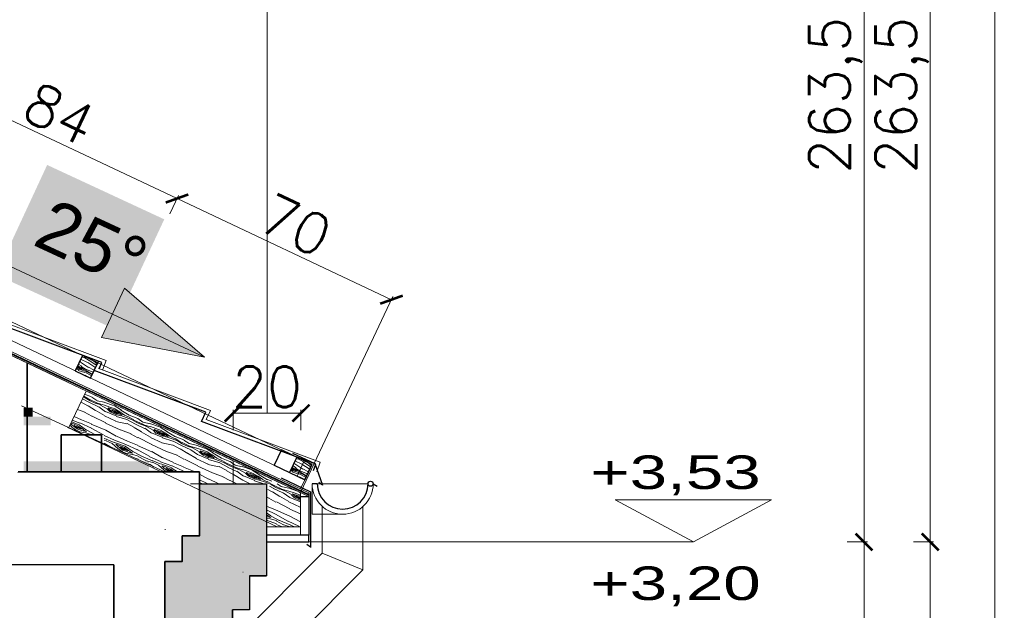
# Model space of a CAD drawing. Header units: millimetres. Extents: x -740 to 33545, y -26688 to 22494.
# Tile 247 of 256: x 13305 to 13596, y 13462 to 13636. Entities that reach past the tile are written whole.
import ezdxf
from ezdxf.lldxf.tags import DXFTag
from ezdxf.xclip import XClip

# ---------------------------------------------------------------- set-up
doc = ezdxf.new("R2010")
doc.units = ezdxf.units.MM
doc.header["$MEASUREMENT"] = 0
doc.header["$XCLIPFRAME"] = 0
doc.layers.get('Defpoints').update_dxf_attribs({"color": 252})
for name, color, linetype, lineweight in [('A_istniejące ściany', 252, 'Continuous', 35), ('A_izolacja', 252, 'Continuous', 9), ('A_l.przerywana', 252, 'ICAD_ISO03W100', 9), ('A_l.widokowa', 252, 'Continuous', 18), ('l. przekrojowa', 252, 'Continuous', 30), ('l.widokowa', 252, 'Continuous', 15), ('l.wypełnien', 252, 'Continuous', 5), ('l.wypełnień', 252, 'Continuous', 5), ('wymiarowanie', 252, 'Continuous', 9)]:
    doc.layers.add(name, color=color, linetype=linetype, lineweight=lineweight)
doc.styles.add('Arial$001', font='arial.ttf', dxfattribs={"height": 1.791991})
doc.styles.add('PROFILE', font='GOTHIC.TTF', dxfattribs={"width": 0.8})
doc.styles.add('styl2', font='simplex.shx')
tags = doc.linetypes.add('ICAD_ISO03W100', pattern=[30, 12, -18]).pattern_tags.tags
tags[6:7] = [DXFTag(74, 4), DXFTag(75, 0), DXFTag(340, '0'), DXFTag(46, 1.0), DXFTag(50, 0.0), DXFTag(44, 0.0), DXFTag(45, 0.0)]
tags[4:5] = [DXFTag(74, 4), DXFTag(75, 0), DXFTag(340, '0'), DXFTag(46, 1.0), DXFTag(50, 0.0), DXFTag(44, 0.0), DXFTag(45, 0.0)]
doc.dimstyles.new('Skala 1-50', dxfattribs={"dimtxt": 12, "dimasz": 5, "dimexe": 1, "dimexo": 1, "dimgap": 1.5, "dimtad": 1, "dimdec": 1, "dimrnd": 0.5, "dimtxsty": 'styl2', "dimblk": 'ARCHTICK', "dimcen": 5, "dimadec": 0, "dimazin": 0, "dimtfac": 1, "dimtdec": 1, "dimtmove": 1, "dimatfit": 3, "dimldrblk": 'ARCHTICK', "dimfxl": 0, "dimlwd": -1, "dimlwe": -1, "dimarcsym": 0})

# ---------------------------------------------------------------- blocks, each defined once
blk = doc.blocks.new('MF2E3E430')
at = {"true_color": 0xffffff}
blk.add_hatch(color=7, dxfattribs=at).paths.add_polyline_path([(189.654, 235.14), (189.654, 233.188), (193.989, 233.188), (193.989, 235.14)])
blk = doc.blocks.new('_ArchTick')
at = {"color": 0, "linetype": 'ByBlock', "const_width": 0.15}
blk.add_lwpolyline([(-0.5, -0.5), (0.5, 0.5)], dxfattribs=at)
blk = doc.blocks.new('*D1768')
at = {"layer": 'Defpoints', "color": 0}
for p in [(13532.28, 13481.85), (13554.41, 13481.85), (13565.35, 13124.08)]:
    blk.add_point(p, dxfattribs=at)
at = {"layer": 'wymiarowanie', "color": 0}
for p, q in [((13549.41, 13481.85), (13555.41, 13481.85)), ((13554.41, 13124.08), (13554.41, 13481.85)), ((13559.41, 13124.08), (13553.41, 13124.08))]:
    blk.add_line(p, q, dxfattribs=at)
at = {"layer": 'wymiarowanie', "color": 0, "xscale": 5, "yscale": 5, "zscale": 5}
for p, rotation in [((13554.41, 13481.85), 90), ((13554.41, 13124.08), 270)]:
    blk.add_blockref('_ArchTick', p, dxfattribs=dict(at, rotation=rotation))
at = {"layer": 'wymiarowanie', "color": 0, "insert": (13546.61, 13302.97), "char_height": 12, "attachment_point": 5, "rotation": 90, "style": 'styl2'}
blk.add_mtext('358', dxfattribs=at)
blk = doc.blocks.new('*D1769')
at = {"layer": 'Defpoints', "color": 0}
for p in [(13110.35, 13745.55), (13554.41, 13745.55), (13532.28, 13481.85)]:
    blk.add_point(p, dxfattribs=at)
at = {"layer": 'wymiarowanie', "color": 0}
for p, q in [((13549.41, 13745.55), (13555.41, 13745.55)), ((13554.41, 13481.85), (13554.41, 13745.55)), ((13549.41, 13481.85), (13555.41, 13481.85))]:
    blk.add_line(p, q, dxfattribs=at)
at = {"layer": 'wymiarowanie', "color": 0, "xscale": 5, "yscale": 5, "zscale": 5}
for p, rotation in [((13554.41, 13745.55), 90), ((13554.41, 13481.85), 270)]:
    blk.add_blockref('_ArchTick', p, dxfattribs=dict(at, rotation=rotation))
at = {"layer": 'wymiarowanie', "color": 0, "insert": (13546.06, 13613.7), "char_height": 12, "attachment_point": 5, "rotation": 90, "style": 'styl2'}
blk.add_mtext('263,5', dxfattribs=at)
blk = doc.blocks.new('*D1770')
at = {"layer": 'Defpoints', "color": 0}
for p in [(13549.41, 13745.55), (13549.41, 13481.85), (13573.96, 13481.85)]:
    blk.add_point(p, dxfattribs=at)
at = {"layer": 'wymiarowanie', "color": 0}
for p, q in [((13568.96, 13745.55), (13574.96, 13745.55)), ((13573.96, 13745.55), (13573.96, 13481.85)), ((13568.96, 13481.85), (13574.96, 13481.85))]:
    blk.add_line(p, q, dxfattribs=at)
at = {"layer": 'wymiarowanie', "color": 0, "xscale": 5, "yscale": 5, "zscale": 5}
for p, rotation in [((13573.96, 13745.55), 90), ((13573.96, 13481.85), 270)]:
    blk.add_blockref('_ArchTick', p, dxfattribs=dict(at, rotation=rotation))
at = {"layer": 'wymiarowanie', "color": 0, "insert": (13565.61, 13613.7), "char_height": 12, "attachment_point": 5, "rotation": 90, "style": 'styl2'}
blk.add_mtext('263,5', dxfattribs=at)
blk = doc.blocks.new('*D1771')
at = {"layer": 'Defpoints', "color": 0}
for p in [(13549.41, 13481.85), (13552.85, 13071.99), (13573.96, 13071.99)]:
    blk.add_point(p, dxfattribs=at)
at = {"layer": 'wymiarowanie', "color": 0}
for p, q in [((13568.96, 13481.85), (13574.96, 13481.85)), ((13573.96, 13481.85), (13573.96, 13071.99)), ((13568.96, 13071.99), (13574.96, 13071.99))]:
    blk.add_line(p, q, dxfattribs=at)
at = {"layer": 'wymiarowanie', "color": 0, "xscale": 5, "yscale": 5, "zscale": 5}
for p, rotation in [((13573.96, 13481.85), 90), ((13573.96, 13071.99), 270)]:
    blk.add_blockref('_ArchTick', p, dxfattribs=dict(at, rotation=rotation))
at = {"layer": 'wymiarowanie', "color": 0, "insert": (13566.16, 13276.92), "char_height": 12, "attachment_point": 5, "rotation": 90, "style": 'styl2'}
blk.add_mtext('410', dxfattribs=at)
blk = doc.blocks.new('*D1772')
at = {"layer": 'Defpoints', "color": 0}
for p in [(13571.96, 13745.55), (13593.04, 13745.55), (13568.96, 13071.99)]:
    blk.add_point(p, dxfattribs=at)
at = {"layer": 'wymiarowanie', "color": 0}
for p, q in [((13588.04, 13745.55), (13594.04, 13745.55)), ((13593.04, 13071.99), (13593.04, 13745.55)), ((13588.04, 13071.99), (13594.04, 13071.99))]:
    blk.add_line(p, q, dxfattribs=at)
at = {"layer": 'wymiarowanie', "color": 0, "xscale": 5, "yscale": 5, "zscale": 5}
for p, rotation in [((13593.04, 13745.55), 90), ((13593.04, 13071.99), 270)]:
    blk.add_blockref('_ArchTick', p, dxfattribs=dict(at, rotation=rotation))
at = {"layer": 'wymiarowanie', "color": 0, "insert": (13584.7, 13408.77), "char_height": 12, "attachment_point": 5, "rotation": 90, "style": 'styl2'}
blk.add_mtext('673,5', dxfattribs=at)
blk = doc.blocks.new('*D2459')
at = {"layer": 'Defpoints', "color": 0}
for p in [(13351.65, 13583.22), (13324.77, 13526.27), (13388.05, 13496.41)]:
    blk.add_point(p, dxfattribs=at)
at = {"layer": 'wymiarowanie', "color": 0}
for p, q in [((13349.51, 13578.7), (13352.07, 13584.13)), ((13414.93, 13553.36), (13351.65, 13583.22)), ((13412.8, 13548.84), (13415.36, 13554.26))]:
    blk.add_line(p, q, dxfattribs=at)
at = {"layer": 'wymiarowanie', "color": 0, "xscale": 5, "yscale": 5, "zscale": 5}
for p, rotation in [((13351.65, 13583.22), 154.7351638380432), ((13414.93, 13553.36), 334.7351638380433)]:
    blk.add_blockref('_ArchTick', p, dxfattribs=dict(at, rotation=rotation))
at = {"layer": 'wymiarowanie', "color": 0, "insert": (13386.62, 13575.34), "char_height": 12, "attachment_point": 5, "rotation": 334.7352, "style": 'styl2'}
blk.add_mtext('70', dxfattribs=at)
blk = doc.blocks.new('*D2460')
at = {"layer": 'Defpoints', "color": 0}
for p in [(13275.76, 13619.04), (13249.22, 13562.81), (13324.77, 13526.27)]:
    blk.add_point(p, dxfattribs=at)
at = {"layer": 'wymiarowanie', "color": 0}
for p, q in [((13273.62, 13614.52), (13276.18, 13619.94)), ((13351.65, 13583.22), (13275.76, 13619.04)), ((13349.51, 13578.7), (13352.07, 13584.13))]:
    blk.add_line(p, q, dxfattribs=at)
at = {"layer": 'wymiarowanie', "color": 0, "xscale": 5, "yscale": 5, "zscale": 5}
for p, rotation in [((13275.76, 13619.04), 154.7351638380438), ((13351.65, 13583.22), 334.7351638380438)]:
    blk.add_blockref('_ArchTick', p, dxfattribs=dict(at, rotation=rotation))
at = {"layer": 'wymiarowanie', "color": 0, "insert": (13317.03, 13608.19), "char_height": 12, "attachment_point": 5, "rotation": 334.7352, "style": 'styl2'}
blk.add_mtext('84', dxfattribs=at)
blk = doc.blocks.new('*D2463')
at = {"layer": 'Defpoints', "color": 0}
for p in [(13388.23, 13519.86), (13368.23, 13493.78), (13388.23, 13493.78)]:
    blk.add_point(p, dxfattribs=at)
at = {"layer": 'wymiarowanie', "color": 0}
for p, q in [((13368.23, 13514.86), (13368.23, 13520.86)), ((13368.23, 13519.86), (13388.23, 13519.86)), ((13388.23, 13514.86), (13388.23, 13520.86))]:
    blk.add_line(p, q, dxfattribs=at)
at = {"layer": 'wymiarowanie', "color": 0, "xscale": 5, "yscale": 5, "zscale": 5, "rotation": 180}
blk.add_blockref('_ArchTick', (13368.23, 13519.86), dxfattribs=at)
at = {"layer": 'wymiarowanie', "color": 0, "xscale": 5, "yscale": 5, "zscale": 5}
blk.add_blockref('_ArchTick', (13388.23, 13519.86), dxfattribs=at)
at = {"layer": 'wymiarowanie', "color": 0, "insert": (13378.23, 13527.66), "char_height": 12, "attachment_point": 5, "style": 'styl2'}
blk.add_mtext('20', dxfattribs=at)

msp = doc.modelspace()

# ---------------------------------------------------------------- hatches: boundary and pattern name
for points in [[(13313.33, 13593.13), (13347.89, 13577.08), (13332.84, 13544.84), (13298.28, 13560.71)], [(13359.8, 13536.4), (13336.15, 13556.74), (13329.37, 13542.19)]]:
    msp.add_hatch(color=256).paths.add_polyline_path(points)
at = {"layer": 'l.wypełnien'}
h = msp.add_hatch(dxfattribs=at)
h.set_pattern_fill('WOOD8', color=256, scale=10, angle=154.6249, style=0)
h.set_pattern_definition([(164.929698, (15648.8689, -2799.5201), (-58.49670825, 16.677387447), [1.11803, -110.68536]), (154.6249, (15647.789, -2799.229), (-4.7497905, 13.3206415), [1.1, -8.9]), (136.189998, (15646.7954, -2798.758), (-13.7850173, 17.60605445), [0.94868, -30.67409]), (341.749898, (15646.1108, -2798.1013), (-67.5319336, 20.96277969), [0.80623, -79.81635]), (339.819298, (15646.8765, -2798.3538), (-94.637571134, 33.81908507), [1.10454, -109.34907]), (320.588698, (15647.9132, -2798.7348), (22.82023576, -21.8914773), [1.23693, -39.99412]), (145.162598, (15648.146, -2799.1773), (-40.89066948, 30.46233003), [0.60828, -60.21935]), (160.965098, (15647.6468, -2798.8298), (76.567154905, -25.248171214), [0.90554, -89.64831]), (328.914298, (15646.7908, -2798.5345), (77.031507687, -47.60405496), [1.00499, -99.49377]), (345.934798, (15647.6514, -2799.0534), (-40.42628617, 8.10651064), [0.5099, -50.48029]), (159.819298, (15649.6392, -2799.99615), (94.637571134, -33.81908507), [1.10454, -109.34907]), (165.934798, (15648.6025, -2799.6151), (40.42628617, -8.10651064), [1.0198, -49.97039]), (154.6249, (15647.613, -2799.367), (-4.7497905, 13.3206415), [1.2, -8.8]), (134.068898, (15646.529, -2798.853), (-36.60526283, 39.49753127), [0.8544, -84.58564]), (150.8107978, (15645.93474, -2798.2391), (-122.207566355, 69.03122559), [1.50333, -148.82963]), (159.819298, (15644.6223, -2797.506), (94.637571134, -33.81908507), [1.10454, -109.34907]), (154.6249, (15643.586, -2797.125), (-4.7497905, 13.3206415), [1.1, -8.9]), (149.430498, (15651.6269, -2800.9389), (-86.06676105, 51.889430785), [1.10454, -109.34907]), (159.819298, (15650.6759, -2800.3772), (94.637571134, -33.81908507), [1.10454, -109.34907]), (154.6249, (15651.713, -2800.758), (-4.7497905, 13.3206415), [0.6, -9.4]), (149.430498, (15651.1705, -2800.5011), (-86.06676105, 51.889430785), [1.10454, -109.34907]), (154.6249, (15650.22, -2799.939), (-4.7497905, 13.3206415), [1, -9]), (144.320098, (15649.316, -2799.5108), (49.92590116, -34.747726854), [1.11803, -110.68536]), (149.430498, (15648.4078, -2798.8587), (-86.06676105, 51.889430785), [1.10454, -109.34907]), (159.819298, (15647.4568, -2798.297), (94.637571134, -33.81908507), [1.10454, -109.34907]), (159.819298, (15646.4201, -2797.9159), (94.637571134, -33.81908507), [1.10454, -109.34907]), (162.754998, (15645.3833, -2797.5349), (58.49671675, -16.67734189), [1.41421, -69.29646]), (154.6249, (15644.033, -2797.116), (-4.7497905, 13.3206415), [1.5, -8.5]), (167.153698, (15641.8229, -2802.7082), (-49.46150672, 12.39191648), [0.92195, -91.27349]), (160.335498, (15640.924, -2802.5032), (85.602369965, -29.533599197), [1.00499, -99.49377]), (146.494798, (15641.8229, -2802.7082), (-49.92587126, 34.74776226), [0.70711, -70.00357]), (145.162598, (15641.2332, -2802.3178), (-40.89066948, 30.46233003), [1.21655, -59.61107]), (154.6249, (15649.27, -2805.908), (-4.7497905, 13.3206415), [1.2, -8.8]), (164.087198, (15648.1857, -2805.394), (49.46150454, -12.39193165), [0.60828, -60.21935]), (312.823498, (15647.6007, -2805.2273), (-22.82022536, 21.89149288), [0.53852, -53.31313]), (321.630298, (15647.9668, -2805.62226), (-72.746110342, 56.63924296), [1.33417, -132.08247]), (161.749898, (15640.829, -2802.2368), (67.5319336, -20.96277969), [0.80623, -79.81635]), (147.499898, (15640.829, -2802.2368), (-58.96109732, 39.03318065), [0.80623, -79.81635]), (154.6249, (15649.184, -2806.089), (-4.7497905, 13.3206415), [0.8, -9.2]), (320.588698, (15648.4614, -2805.7462), (22.82023576, -21.8914773), [0.82462, -40.40644]), (157.9913978, (15647.32505, -2804.87516), (148.848922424, -59.531490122), [1.70294, -168.59093]), (156.9154978, (15645.7462, -2804.237), (221.130592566, -93.815035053), [2.502, -247.69792]), (151.4450978, (15643.44455, -2803.256), (-149.31328949, 81.887370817), [1.80278, -178.47479]), (145.162598, (15641.861, -2802.3943), (-40.89066948, 30.46233003), [1.82483, -59.0028]), (144.320098, (15648.88425, -2806.7215), (49.92590116, -34.747726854), [1.11803, -110.68536]), (138.679498, (15647.9761, -2806.0694), (31.85544013, -26.17691757), [1.45602, -71.34508]), (154.6249, (15646.883, -2805.108), (-4.7497905, 13.3206415), [1.3, -8.7]), (162.754998, (15645.708, -2804.5509), (58.49671675, -16.67734189), [1.41421, -69.29646]), (151.0485978, (15644.35736, -2804.13165), (-131.242860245, 73.31651752), [1.60312, -158.70907]), (163.371098, (15642.9546, -2803.3556), (-67.531949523, 20.96272177), [1.31529, -130.21417]), (168.661098, (15641.6943, -2802.9792), (31.39107013, -3.8210804), [1.23693, -39.99412]), (154.6249, (15640.482, -2802.736), (-4.7497905, 13.3206415), [0.7, -9.3]), (339.819298, (15647.32505, -2804.8752), (-94.637571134, 33.81908507), [2.20907, -108.24454]), (159.388498, (15649.5699, -2805.27585), (103.672773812, -38.104545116), [2.40832, -118.00763]), (154.6249, (15647.316, -2804.428), (-4.7497905, 13.3206415), [2.3, -7.7]), (150.539298, (15645.23766, -2803.4424), (-113.172400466, 64.74571327), [2.80713, -137.54955]), (154.6249, (15642.794, -2802.062), (-4.7497905, 13.3206415), [2.5, -7.5]), (147.499898, (15648.67, -2807.1732), (-58.96109732, 39.03318065), [2.41868, -78.2039]), (148.284698, (15646.6301, -2805.8737), (-67.99629036, 43.318631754), [1.81108, -88.74277]), (157.1144978, (15645.08946, -2804.9216), (203.06024945, -85.243981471), [2.30217, -227.91512]), (161.1446978, (15642.9685, -2804.0263), (247.7718886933, -84.315418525), [3.52278, -348.75552]), (151.6120978, (15651.4555, -2801.30035), (-158.348445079, 86.172912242), [1.90263, -188.36035]), (162.754998, (15649.7817, -2800.3958), (58.49671675, -16.67734189), [2.12132, -68.58936]), (157.0107978, (15647.7557, -2799.7669), (212.095324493, -89.52972854), [2.40208, -237.80616]), (144.0051978, (15645.5444, -2798.82873), (90.816475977, -65.210178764), [1.62788, -161.16032]), (154.6249, (15644.227, -2797.872), (-4.7497905, 13.3206415), [2, -8]), (157.8046978, (15651.96976, -2800.2161), (157.884063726, -63.817100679), [1.80278, -178.47479]), (148.6158978, (15650.30057, -2799.5351), (86.066735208, -51.889463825), [1.9105, -189.13923]), (147.9150978, (15648.6696, -2798.54016), (77.031553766, -47.603994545), [1.71172, -169.4607]), (160.335498, (15647.2193, -2797.6309), (85.602369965, -29.533599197), [2.00998, -98.48878]), (166.7196978, (15645.32656, -2796.95456), (89.887811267, -20.49833071), [1.43178, -141.74643]), (145.162598, (15643.933, -2796.6257), (-40.89066948, 30.46233003), [1.21655, -59.61107]), (150.8107978, (15651.1555, -2801.9328), (-122.207566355, 69.03122559), [1.50333, -148.82963]), (167.4291978, (15649.8431, -2801.19965), (130.314096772, -28.604807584), [2.2561, -223.35418]), (154.6249, (15647.641, -2800.709), (-4.7497905, 13.3206415), [2.5, -7.5]), (149.1845978, (15645.3823, -2799.63726), (95.101981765, -56.17483801), [2.1095, -208.84073]), (147.9150978, (15643.5706, -2798.5566), (77.031553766, -47.603994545), [1.71172, -169.4607]), (154.6249, (15652.27, -2799.584), (-4.7497905, 13.3206415), [1.7, -8.3]), (146.494798, (15650.7338, -2798.8551), (-49.92587126, 34.74776226), [2.82843, -67.88225]), (157.0107978, (15648.3753, -2797.2938), (212.095324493, -89.52972854), [2.40208, -237.80616]), (160.1523978, (15646.164, -2796.35566), (-198.310339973, 71.923643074), [3.11448, -308.33375]), (147.7820978, (15648.37, -2807.8057), (145.027781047, -90.922735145), [2.51794, -249.27563]), (154.6249, (15646.24, -2806.463), (-4.7497905, 13.3206415), [2.8, -7.2]), (158.2770978, (15643.7099, -2805.26337), (288.662501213, -114.7778774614), [4.70956, -466.24691]), (154.6249, (15649.87, -2804.643), (-4.7497905, 13.3206415), [2.4, -7.6]), (149.861298, (15647.70145, -2803.6149), (-95.101995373, 56.174824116), [2.40832, -118.00763]), (156.4724978, (15645.6187, -2802.40567), (275.3418855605, -119.5276022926), [3.10161, -307.05964]), (157.3511978, (15642.77494, -2801.16754), (184.989731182, -76.673331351), [2.10238, -208.13558]), (159.819298, (15650.5556, -2803.19775), (94.637571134, -33.81908507), [2.20907, -108.24454]), (154.6249, (15648.482, -2802.436), (-4.7497905, 13.3206415), [3.2, -6.8]), (152.7156978, (15645.59085, -2801.06432), (-257.735725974, 133.312770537), [3.00167, -297.16495]), (151.0485978, (15642.92313, -2799.68834), (-131.242860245, 73.31651752), [1.60312, -158.70907])])
h.paths.add_polyline_path([(13321.58, 13532.36), (13326.09, 13530.22), (13328.24, 13534.74), (13323.72, 13536.88)])
h = msp.add_hatch(dxfattribs=at)
h.set_pattern_fill('WOOD8', color=256, scale=15, angle=155, style=0)
h.set_pattern_definition([(165.3048, (22247.1491, 12.433), (-87.90695534, 24.44110251), [1.677045, -166.02804]), (155, (22245.527, 12.858), (-7.255343, 19.933891), [1.65, -13.35]), (136.5651, (22244.0315, 13.556), (-20.8499757, 26.2731457), [1.42302, -46.011135]), (342.125, (22242.9982, 14.5342), (-101.50158584, 30.78032644), [1.209345, -119.724525]), (340.1944, (22244.1492, 14.163), (-142.28542082, 49.79819162), [1.65681, -164.023605]), (320.9638, (22245.708, 13.6016), (34.4445962, -32.6124156), [1.855395, -59.99118]), (145.5377, (22246.0616, 12.9402), (-61.6338324, 45.29096604), [0.91242, -90.329025]), (161.3402, (22245.3093, 13.4565), (115.09621026, -37.11954935), [1.35831, -134.472465]), (329.2894, (22244.0224, 13.891), (116.01226115, -70.64809636), [1.507485, -149.240655]), (346.3099, (22245.3185, 13.1212), (-60.71773636, 11.76251586), [0.76485, -75.720435]), (160.1944, (22248.3093, 11.7265), (142.28542082, -49.79819162), [1.65681, -164.023605]), (166.3099, (22246.7505, 12.288), (60.71773636, -11.76251586), [1.5297, -74.955585]), (155, (22245.264, 12.65), (-7.255343, 19.933891), [1.8, -13.2]), (134.444, (22243.6329, 13.4107), (-55.29458663, 58.8855605), [1.2816, -126.87846]), (151.1859, (22242.7355, 14.3257), (-183.98531358, 102.34453085), [2.254995, -223.244445]), (160.1944, (22240.7597, 15.4125), (142.28542082, -49.79819162), [1.65681, -164.023605]), (155, (22239.201, 15.974), (-7.255343, 19.933891), [1.65, -13.35]), (149.8056, (22251.3001, 10.3319), (-129.60693351, 76.9872954), [1.65681, -164.023605]), (160.1944, (22249.8681, 11.1652), (142.28542082, -49.79819162), [1.65681, -164.023605]), (155, (22251.427, 10.604), (-7.255343, 19.933891), [0.9, -14.1]), (149.8056, (22250.6112, 10.9842), (-129.60693351, 76.9872954), [1.65681, -164.023605]), (155, (22249.179, 11.817), (-7.255343, 19.933891), [1.5, -13.5]), (144.6952, (22247.8197, 12.4514), (75.22847245, -51.63019679), [1.677045, -166.02804]), (149.8056, (22246.4511, 13.4206), (-129.60693351, 76.9872954), [1.65681, -164.023605]), (160.1944, (22245.0191, 14.2538), (142.28542082, -49.79819162), [1.65681, -164.023605]), (160.1944, (22243.4603, 14.8152), (142.28542082, -49.79819162), [1.65681, -164.023605]), (163.1301, (22241.9015, 15.3766), (87.90696764, -24.4410341), [2.121315, -103.94469]), (155, (22239.871, 15.992), (-7.255343, 19.933891), [2.25, -12.75]), (167.5288, (22236.6117, 7.5818), (-74.3123598, 18.10176025), [1.382925, -136.910235]), (160.7106, (22235.2614, 7.8805), (128.69082567, -43.458827), [1.507485, -149.240655]), (146.8699, (22236.6117, 7.5818), (-75.22842795, 51.6302502), [1.060665, -105.005355]), (145.5377, (22235.7234, 8.1615), (-61.6338324, 45.29096604), [1.824825, -89.416605]), (155, (22247.813, 2.855), (-7.255343, 19.933891), [1.8, -13.2]), (164.4623, (22246.1821, 3.6156), (74.31235668, -18.10178303), [0.91242, -90.329025]), (313.1986, (22245.303, 3.86), (-34.44458077, 32.6124391), [0.80778, -79.969695]), (322.0054, (22245.856, 3.2711), (-109.67302919, 84.24267088), [2.001255, -198.123705]), (162.125, (22235.1163, 8.2792), (101.50158584, -30.78032644), [1.209345, -119.724525]), (147.875, (22235.1163, 8.2792), (-88.82305977, 57.96951334), [1.209345, -119.724525]), (155, (22247.687, 2.583), (-7.255343, 19.933891), [1.2, -13.8]), (320.9638, (22246.599, 3.09), (34.4445962, -32.6124156), [1.23693, -60.60966]), (158.3665, (22244.8861, 4.3855), (223.853203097, -87.83361267), [2.55441, -252.886395]), (157.2906, (22242.5116, 5.3272), (332.610052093, -138.548015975), [3.753, -371.54688]), (151.8202, (22239.0495, 6.7761), (-224.769275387, 121.36215496), [2.70417, -267.712185]), (145.5377, (22236.666, 8.053), (-61.6338324, 45.29096604), [2.737245, -88.5042]), (144.6952, (22247.243, 1.6314), (75.22847245, -51.63019679), [1.677045, -166.02804]), (139.0546, (22245.8743, 2.6006), (48.03919572, -38.9517118), [2.18403, -107.01762]), (155, (22244.225, 4.032), (-7.255343, 19.933891), [1.95, -13.05]), (163.1301, (22242.4574, 4.856), (87.90696764, -24.4410341), [2.121315, -103.94469]), (151.4237, (22240.4273, 5.4716), (-197.5800459, 108.68360365), [2.40468, -238.063605]), (163.7462, (22238.3156, 6.6218), (-101.50160915, 30.78023941), [1.972935, -195.321255]), (169.0362, (22236.4215, 7.174), (47.12311945, -5.42323484), [1.855395, -59.99118]), (155, (22234.6, 7.527), (-7.255343, 19.933891), [1.05, -13.95]), (340.1944, (22244.886, 4.3855), (-142.28542082, 49.79819162), [3.313605, -162.36681]), (159.7636, (22248.2572, 3.8065), (155.88001798, -56.13751749), [3.61248, -177.011445]), (155, (22244.868, 5.056), (-7.255343, 19.933891), [3.45, -11.55]), (150.9144, (22241.741, 6.5141), (-170.39077109, 96.00512621), [4.210695, -206.324325]), (155, (22238.061, 8.561), (-7.255343, 19.933891), [3.75, -11.25]), (147.875, (22246.926, 0.9516), (-88.82305977, 57.96951334), [3.62802, -117.30585]), (148.6598, (22243.8535, 2.8809), (-102.41764239, 64.3088259), [2.71662, -133.114155]), (157.4896, (22241.5332, 4.29385), (305.420949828, -125.8691634), [3.453255, -341.87268]), (161.5198, (22238.34306, 5.61594), (372.47785287, -124.037276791), [5.28417, -523.13328]), (151.9872, (22251.0465, 9.7881), (-238.36380271, 127.701603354), [2.853945, -282.540525]), (163.1301, (22248.527, 11.1285), (87.90696764, -24.4410341), [3.18198, -102.88404]), (157.3859, (22245.4819, 12.05194), (319.015358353, -132.208921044), [3.60312, -356.70924]), (144.3803, (22242.1558, 13.4374), (136.86216408, -96.92134657), [2.44182, -241.74048]), (155, (22240.171, 14.86), (-7.255343, 19.933891), [3, -12]), (158.1798, (22251.8072, 11.4195), (237.44770967, -94.1731649), [2.70417, -267.712185]), (148.991, (22249.2968, 12.4246), (129.60689507, -76.98734521), [2.86575, -283.708845]), (148.2902, (22246.8406, 13.90096), (116.012329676, -70.648005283), [2.56758, -254.19105]), (160.7106, (22244.6563, 15.2505), (128.69082567, -43.458827), [3.01497, -147.73317]), (167.0948, (22241.8106, 16.2465), (135.03012278, -29.86413132), [2.14767, -212.619645]), (145.5377, (22239.7172, 16.7261), (-61.6338324, 45.29096604), [1.824825, -89.416605]), (151.1859, (22250.6028, 8.8365), (-183.98531358, 102.34453085), [2.254995, -223.244445]), (167.8043, (22248.62697, 9.92334), (195.747857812, -41.62659654), [3.38415, -335.03127]), (155, (22245.319, 10.638), (-7.255343, 19.933891), [3.75, -11.25]), (149.5597, (22241.9205, 12.2231), (143.2015572, -83.326541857), [3.16425, -313.261095]), (148.2902, (22239.19245, 13.8262), (116.012329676, -70.648005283), [2.56758, -254.19105]), (155, (22252.251, 12.371), (-7.255343, 19.933891), [2.55, -12.45]), (146.8699, (22249.9399, 13.4488), (-75.22842795, 51.6302502), [4.242645, -101.823375]), (157.3859, (22246.387, 15.76756), (319.015358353, -132.208921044), [3.60312, -356.70924]), (160.5275, (22243.06087, 17.15304), (-298.165431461, 105.935728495), [4.67172, -462.500625]), (148.1572, (22246.48224, 0), (218.429878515, -134.956995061), [3.77691, -373.913445]), (155, (22243.274, 1.993), (-7.255343, 19.933891), [4.2, -10.8]), (158.6522, (22239.46727, 3.76765), (434.111601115, -169.328436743), [7.06434, -699.370365]), (155, (22248.701, 4.758), (-7.255343, 19.933891), [3.6, -11.4]), (150.2364, (22245.4383, 6.2795), (-143.20157748, 83.32652088), [3.61248, -177.011445]), (156.8476, (22242.30235, 8.07286), (414.177748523, -176.58368087), [4.652415, -460.58946]), (157.7263, (22238.0246, 9.9021), (278.231588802, -113.190917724), [3.15357, -312.20337]), (160.1944, (22249.7153, 6.9333), (142.28542082, -49.79819162), [3.313605, -162.36681]), (155, (22246.598, 8.056), (-7.255343, 19.933891), [4.8, -10.2]), (153.0908, (22242.2474, 10.08457), (-387.904446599, 197.433884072), [4.502505, -445.747425]), (151.4237, (22238.2324, 12.1223), (-197.5800459, 108.68360365), [2.40468, -238.063605])])
h.paths.add_polyline_path([(13319.72, 13515.56), (13324.38, 13513.42), (13330.19, 13513.42), (13330.19, 13510.73), (13348.05, 13502.5), (13358.31, 13502.5), (13358.31, 13499.03), (13368.05, 13499.03), (13378.05, 13499.03), (13379.29, 13499.03), (13379.89, 13500.28), (13324.83, 13526.39)])
h.paths.add_polyline_path([(13382.53, 13499.03), (13379.29, 13499.03), (13378.05, 13496.43), (13378.05, 13487.87), (13381.24, 13486.35), (13388.05, 13486.35), (13388.05, 13495.22), (13388.05, 13496.41)])
h = msp.add_hatch(dxfattribs=at)
h.set_pattern_fill('WOOD8', color=256, scale=10, angle=154.6249, style=0)
h.set_pattern_definition([(164.929698, (15712.1154, -2829.5181), (-58.49670825, 16.677387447), [1.11803, -110.68536]), (154.6249, (15711.036, -2829.227), (-4.7497905, 13.3206415), [1.1, -8.9]), (136.189998, (15710.042, -2828.756), (-13.7850173, 17.60605445), [0.94868, -30.67409]), (341.749898, (15709.3573, -2828.0993), (-67.5319336, 20.96277969), [0.80623, -79.81635]), (339.819298, (15710.123, -2828.3517), (-94.637571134, 33.81908507), [1.10454, -109.34907]), (320.588698, (15711.1597, -2828.7328), (22.82023576, -21.8914773), [1.23693, -39.99412]), (145.162598, (15711.3926, -2829.1753), (-40.89066948, 30.46233003), [0.60828, -60.21935]), (160.965098, (15710.8933, -2828.8278), (76.567154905, -25.248171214), [0.90554, -89.64831]), (328.914298, (15710.0373, -2828.5324), (77.031507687, -47.60405496), [1.00499, -99.49377]), (345.934798, (15710.898, -2829.0513), (-40.42628617, 8.10651064), [0.5099, -50.48029]), (159.819298, (15712.8857, -2829.9941), (94.637571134, -33.81908507), [1.10454, -109.34907]), (165.934798, (15711.849, -2829.613), (40.42628617, -8.10651064), [1.0198, -49.97039]), (154.6249, (15710.86, -2829.365), (-4.7497905, 13.3206415), [1.2, -8.8]), (134.068898, (15709.7755, -2828.851), (-36.60526283, 39.49753127), [0.8544, -84.58564]), (150.8107978, (15709.18125, -2828.2371), (-122.207566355, 69.03122559), [1.50333, -148.82963]), (159.819298, (15707.8688, -2827.5039), (94.637571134, -33.81908507), [1.10454, -109.34907]), (154.6249, (15706.832, -2827.123), (-4.7497905, 13.3206415), [1.1, -8.9]), (149.430498, (15714.8734, -2830.9369), (-86.06676105, 51.889430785), [1.10454, -109.34907]), (159.819298, (15713.9224, -2830.3752), (94.637571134, -33.81908507), [1.10454, -109.34907]), (154.6249, (15714.959, -2830.756), (-4.7497905, 13.3206415), [0.6, -9.4]), (149.430498, (15714.417, -2830.4991), (-86.06676105, 51.889430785), [1.10454, -109.34907]), (154.6249, (15713.466, -2829.937), (-4.7497905, 13.3206415), [1, -9]), (144.320098, (15712.5625, -2829.5088), (49.92590116, -34.747726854), [1.11803, -110.68536]), (149.430498, (15711.6543, -2828.8567), (-86.06676105, 51.889430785), [1.10454, -109.34907]), (159.819298, (15710.7033, -2828.29495), (94.637571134, -33.81908507), [1.10454, -109.34907]), (159.819298, (15709.6666, -2827.9139), (94.637571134, -33.81908507), [1.10454, -109.34907]), (162.754998, (15708.6299, -2827.5329), (58.49671675, -16.67734189), [1.41421, -69.29646]), (154.6249, (15707.279, -2827.114), (-4.7497905, 13.3206415), [1.5, -8.5]), (167.153698, (15705.0694, -2832.7062), (-49.46150672, 12.39191648), [0.92195, -91.27349]), (160.335498, (15704.1705, -2832.5012), (85.602369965, -29.533599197), [1.00499, -99.49377]), (146.494798, (15705.0694, -2832.7062), (-49.92587126, 34.74776226), [0.70711, -70.00357]), (145.162598, (15704.4798, -2832.3158), (-40.89066948, 30.46233003), [1.21655, -59.61107]), (154.6249, (15712.516, -2835.906), (-4.7497905, 13.3206415), [1.2, -8.8]), (164.087198, (15711.4322, -2835.392), (49.46150454, -12.39193165), [0.60828, -60.21935]), (312.823498, (15710.8473, -2835.2253), (-22.82022536, 21.89149288), [0.53852, -53.31313]), (321.630298, (15711.2133, -2835.62024), (-72.746110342, 56.63924296), [1.33417, -132.08247]), (161.749898, (15704.0755, -2832.2348), (67.5319336, -20.96277969), [0.80623, -79.81635]), (147.499898, (15704.0755, -2832.2348), (-58.96109732, 39.03318065), [0.80623, -79.81635]), (154.6249, (15712.431, -2836.087), (-4.7497905, 13.3206415), [0.8, -9.2]), (320.588698, (15711.708, -2835.7442), (22.82023576, -21.8914773), [0.82462, -40.40644]), (157.9913978, (15710.57156, -2834.87314), (148.848922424, -59.531490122), [1.70294, -168.59093]), (156.9154978, (15708.99272, -2834.23497), (221.130592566, -93.815035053), [2.502, -247.69792]), (151.4450978, (15706.69106, -2833.25397), (-149.31328949, 81.887370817), [1.80278, -178.47479]), (145.162598, (15705.1076, -2832.3922), (-40.89066948, 30.46233003), [1.82483, -59.0028]), (144.320098, (15712.1308, -2836.7195), (49.92590116, -34.747726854), [1.11803, -110.68536]), (138.679498, (15711.2226, -2836.0674), (31.85544013, -26.17691757), [1.45602, -71.34508]), (154.6249, (15710.129, -2835.106), (-4.7497905, 13.3206415), [1.3, -8.7]), (162.754998, (15708.9545, -2834.5489), (58.49671675, -16.67734189), [1.41421, -69.29646]), (151.0485978, (15707.6039, -2834.1296), (-131.242860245, 73.31651752), [1.60312, -158.70907]), (163.371098, (15706.2011, -2833.3536), (-67.531949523, 20.96272177), [1.31529, -130.21417]), (168.661098, (15704.9408, -2832.9772), (31.39107013, -3.8210804), [1.23693, -39.99412]), (154.6249, (15703.728, -2832.734), (-4.7497905, 13.3206415), [0.7, -9.3]), (339.819298, (15710.5716, -2834.8731), (-94.637571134, 33.81908507), [2.20907, -108.24454]), (159.388498, (15712.8164, -2835.2738), (103.672773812, -38.104545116), [2.40832, -118.00763]), (154.6249, (15710.562, -2834.426), (-4.7497905, 13.3206415), [2.3, -7.7]), (150.539298, (15708.4842, -2833.4404), (-113.172400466, 64.74571327), [2.80713, -137.54955]), (154.6249, (15706.04, -2832.06), (-4.7497905, 13.3206415), [2.5, -7.5]), (147.499898, (15711.9165, -2837.1712), (-58.96109732, 39.03318065), [2.41868, -78.2039]), (148.284698, (15709.8766, -2835.8717), (-67.99629036, 43.318631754), [1.81108, -88.74277]), (157.1144978, (15708.33598, -2834.9196), (203.06024945, -85.243981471), [2.30217, -227.91512]), (161.1446978, (15706.21502, -2834.02428), (247.7718886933, -84.315418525), [3.52278, -348.75552]), (151.6120978, (15714.702, -2831.29833), (-158.348445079, 86.172912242), [1.90263, -188.36035]), (162.754998, (15713.0282, -2830.3937), (58.49671675, -16.67734189), [2.12132, -68.58936]), (157.0107978, (15711.00223, -2829.76486), (212.095324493, -89.52972854), [2.40208, -237.80616]), (144.0051978, (15708.7909, -2828.8267), (90.816475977, -65.210178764), [1.62788, -161.16032]), (154.6249, (15707.474, -2827.87), (-4.7497905, 13.3206415), [2, -8]), (157.8046978, (15715.2163, -2830.2141), (157.884063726, -63.817100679), [1.80278, -178.47479]), (148.6158978, (15713.5471, -2829.5331), (86.066735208, -51.889463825), [1.9105, -189.13923]), (147.9150978, (15711.9161, -2828.53814), (77.031553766, -47.603994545), [1.71172, -169.4607]), (160.335498, (15710.4658, -2827.6289), (85.602369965, -29.533599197), [2.00998, -98.48878]), (166.7196978, (15708.5731, -2826.95254), (89.887811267, -20.49833071), [1.43178, -141.74643]), (145.162598, (15707.1796, -2826.6236), (-40.89066948, 30.46233003), [1.21655, -59.61107]), (150.8107978, (15714.40204, -2831.9308), (-122.207566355, 69.03122559), [1.50333, -148.82963]), (167.4291978, (15713.0896, -2831.19763), (130.314096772, -28.604807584), [2.2561, -223.35418]), (154.6249, (15710.888, -2830.707), (-4.7497905, 13.3206415), [2.5, -7.5]), (149.1845978, (15708.6288, -2829.63524), (95.101981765, -56.17483801), [2.1095, -208.84073]), (147.9150978, (15706.8171, -2828.5546), (77.031553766, -47.603994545), [1.71172, -169.4607]), (154.6249, (15715.516, -2829.582), (-4.7497905, 13.3206415), [1.7, -8.3]), (146.494798, (15713.9803, -2828.8531), (-49.92587126, 34.74776226), [2.82843, -67.88225]), (157.0107978, (15711.62182, -2827.2918), (212.095324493, -89.52972854), [2.40208, -237.80616]), (160.1523978, (15709.41052, -2826.35364), (-198.310339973, 71.923643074), [3.11448, -308.33375]), (147.7820978, (15711.6165, -2837.8037), (145.027781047, -90.922735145), [2.51794, -249.27563]), (154.6249, (15709.486, -2836.461), (-4.7497905, 13.3206415), [2.8, -7.2]), (158.2770978, (15706.95641, -2835.26135), (288.662501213, -114.7778774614), [4.70956, -466.24691]), (154.6249, (15713.116, -2834.641), (-4.7497905, 13.3206415), [2.4, -7.6]), (149.861298, (15710.948, -2833.61286), (-95.101995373, 56.174824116), [2.40832, -118.00763]), (156.4724978, (15708.86522, -2832.40365), (275.3418855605, -119.5276022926), [3.10161, -307.05964]), (157.3511978, (15706.02145, -2831.1655), (184.989731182, -76.673331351), [2.10238, -208.13558]), (159.819298, (15713.8021, -2833.1957), (94.637571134, -33.81908507), [2.20907, -108.24454]), (154.6249, (15711.729, -2832.434), (-4.7497905, 13.3206415), [3.2, -6.8]), (152.7156978, (15708.83736, -2831.0623), (-257.735725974, 133.312770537), [3.00167, -297.16495]), (151.0485978, (15706.16965, -2829.6863), (-131.242860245, 73.31651752), [1.60312, -158.70907])])
h.paths.add_polyline_path([(13384.82, 13502.37), (13389.34, 13500.22), (13391.48, 13504.74), (13386.97, 13506.88)])
at = {"layer": 'l.wypełnień'}
h = msp.add_hatch(dxfattribs=at)
h.set_pattern_fill('OCTAGON', color=256, scale=5, angle=180, style=0)
h.set_pattern_definition([(225, (22246.4822, 1.45), (-5.00000155, -1e-15), [2.05061, -5.02046]), (180, (22245.032, 0), (-5, 5), [2.1, -2.9]), (135, (22242.9322, 0), (-6e-16, 5.00000155), [2.05061, -5.02046]), (45, (22241.4822, 3.55), (5.00000155, 6e-16), [2.05061, -5.02046]), (315, (22245.0322, 5), (1e-15, -5.00000155), [2.05061, -5.02046]), (270, (22246.482, 3.55), (-5, -5), [2.1, -2.9])])
h.paths.add_polyline_path([(13348.05, 13292.89), (13348.05, 13476.08), (13353.18, 13476.08), (13353.18, 13483.69), (13358.31, 13483.69), (13358.31, 13497.23), (13378.05, 13487.87), (13378.05, 13483.85), (13378.05, 13471.85), (13373.05, 13471.85), (13373.05, 13461.85), (13368.05, 13461.85), (13368.05, 13292.89)])
h.paths.add_polyline_path([(13368.05, 13129.08), (13355.66, 13129.08), (13348.05, 13129.08), (13348.05, 13292.89), (13368.05, 13292.89)])
h.paths.add_polyline_path([(13378.05, 13499.03), (13368.05, 13499.03), (13368.05, 13492.61), (13378.05, 13487.87)])
h.paths.add_polyline_path([(13358.31, 13497.23), (13358.31, 13499.03), (13368.05, 13499.03), (13368.05, 13492.61)])

# ---------------------------------------------------------------- linework, layer by layer
at = {"linetype": 'Continuous', "lineweight": 5}
for points in [[(13296.29, 13566), (13359.8, 13536.4), (13359.8, 13536.4)], [(13382.78, 13498.91), (13255.61, 13559.22), (13255.61, 13559.22)], [(13305.72, 13522.01), (13348.05, 13502.5), (13348.05, 13502.5)], [(13348.05, 13502.5), (13347.89, 13502.5), (13347.89, 13502.5)], [(13351.36, 13502.5), (13348.05, 13502.5), (13348.05, 13502.5)], [(13351.36, 13502.5), (13348.05, 13502.5), (13348.05, 13502.5)], [(13348.05, 13485.51), (13348.22, 13485.51), (13348.22, 13485.51)], [(13348.05, 13485.51), (13348.22, 13485.51), (13348.22, 13485.51)], [(13371.05, 13472.94), (13371.22, 13472.94), (13371.22, 13472.94)]]:
    msp.add_lwpolyline(points, dxfattribs=at)
for points in [[(13359.8, 13536.4), (13336.15, 13556.74), (13329.37, 13542.19)], [(13364.1, 13495.72), (13364.1, 13495.72)], [(13364.1, 13495.72), (13364.1, 13495.72)]]:
    msp.add_lwpolyline(points, close=True, dxfattribs=at)
at = {"layer": 'A_istniejące ściany', "linetype": 'Continuous'}
for points in [[(13329.37, 13513.42), (13317.46, 13513.42), (13317.46, 13513.42)], [(13317.46, 13513.42), (13317.46, 13502.5), (13317.46, 13502.5)], [(13329.37, 13502.5), (13329.37, 13513.42), (13329.37, 13513.42)], [(13358.31, 13502.5), (13304.73, 13502.5), (13304.73, 13502.5)], [(13317.46, 13502.5), (13329.37, 13502.5), (13329.37, 13502.5)]]:
    msp.add_lwpolyline(points, dxfattribs=at)
at = {"layer": 'A_istniejące ściany'}
for points in [[(13358.31, 13502.5), (13358.31, 13483.69), (13358.31, 13483.69)], [(13358.31, 13502.5), (13358.31, 13483.69), (13358.31, 13483.69)], [(13358.31, 13483.69), (13353.18, 13483.69), (13353.18, 13483.69)], [(13353.18, 13483.69), (13353.18, 13476.08), (13353.18, 13476.08)], [(13358.31, 13483.69), (13353.18, 13483.69), (13353.18, 13483.69)], [(13353.18, 13483.69), (13353.18, 13476.08), (13353.18, 13476.08)], [(13333.05, 13475.08), (13333.05, 13449.08)], [(13348.05, 13476.08), (13348.05, 13129.08), (13348.05, 13129.08)], [(13353.18, 13476.08), (13348.05, 13476.08), (13348.05, 13476.08)], [(13353.18, 13476.08), (13348.05, 13476.08), (13348.05, 13476.08)]]:
    msp.add_lwpolyline(points, dxfattribs=at)
at = {"layer": 'A_izolacja', "linetype": 'ICAD_ISO03W100', "lineweight": 35, "ltscale": 0.2}
msp.add_line((13390.53, 13495.79), (13249.22, 13562.81), dxfattribs=at)
at = {"layer": 'A_izolacja'}
msp.add_line((13390.52, 13496.34), (13249.43, 13563.26), dxfattribs=at)
at = {"layer": 'A_izolacja', "lineweight": 35}
msp.add_line((13378.05, 13471.85), (13373.05, 13471.85), dxfattribs=at)
msp.add_lwpolyline([(13307.38, 13502.5), (13307.38, 13534.67)], dxfattribs=at)
at = {"layer": 'A_izolacja', "lineweight": 30}
for points in [[(13358.31, 13499.03), (13378.05, 13499.03)], [(13378.05, 13499.03), (13378.05, 13483.85)], [(13378.05, 13483.85), (13378.05, 13471.85)], [(13373.05, 13471.85), (13373.05, 13461.85)], [(13373.05, 13461.85), (13368.05, 13461.85), (13368.05, 13461.85)]]:
    msp.add_lwpolyline(points, dxfattribs=at)
at = {"layer": 'A_izolacja', "linetype": 'Continuous', "lineweight": 35}
msp.add_lwpolyline([(13368.05, 13124.08), (13368.05, 13461.85)], dxfattribs=at)
at = {"layer": 'A_l.przerywana', "ltscale": 0.3}
msp.add_line((13389.66, 13505.61), (13253.3, 13570.28), dxfattribs=at)
at = {"layer": 'A_l.widokowa', "lineweight": 30, "ltscale": 0.3}
msp.add_lwpolyline([(13333.05, 13475.08), (12629.38, 13475.08)], dxfattribs=at)
at = {"layer": 'l. przekrojowa'}
for p, q in [((13382.45, 13509.03), (13380.31, 13504.51)), ((13391.48, 13504.74), (13382.45, 13509.03)), ((13380.31, 13504.51), (13389.34, 13500.22)), ((13391.48, 13504.74), (13389.34, 13500.22)), ((13393.04, 13499.03), (13391.54, 13499.03)), ((13409.54, 13499.03), (13410.74, 13498.34)), ((13388.05, 13495.22), (13390.55, 13495.22)), ((13391.05, 13480.31), (13389.95, 13481.14))]:
    msp.add_line(p, q, dxfattribs=at)
for points in [[(13328.24, 13534.74), (13323.72, 13536.88), (13321.58, 13532.36), (13326.09, 13530.22), (13328.24, 13534.74)], [(13391.48, 13504.74), (13386.97, 13506.88), (13384.82, 13502.37), (13389.34, 13500.22), (13391.48, 13504.74)], [(13385.78, 13508.01), (13392.31, 13504.97), (13394.56, 13498.57), (13393.48, 13499.36)], [(13382.36, 13500.77), (13391.05, 13496.64), (13391.05, 13480.18)], [(13390.52, 13496.34), (13390.55, 13483.85), (13378.05, 13483.85)], [(13378.05, 13481.85), (13390.55, 13481.85), (13390.55, 13483.85), (13378.05, 13483.85)]]:
    msp.add_lwpolyline(points, dxfattribs=at)
msp.add_circle((13408.79, 13499.03), 0.75, dxfattribs=at)
msp.add_arc((13400.54, 13499.03), 7.5, 180, 0, dxfattribs=at)
at = {"layer": 'l.widokowa'}
for p, q in [((13387.52, 13501.09), (13250.72, 13565.97)), ((13319.19, 13529.07), (13249.01, 13562.36)), ((13324.83, 13526.4), (13319.66, 13515.44)), ((13390.53, 13495.23), (13324.38, 13526.61)), ((13381.24, 13486.35), (13319.23, 13515.77)), ((13388.05, 13497.51), (13389.34, 13500.22)), ((13393.04, 13499.03), (13408.04, 13499.03)), ((13394.54, 13492.32), (13394.54, 13478.57)), ((13406.54, 13492.32), (13406.54, 13473.6)), ((13394.54, 13478.57), (13370.78, 13454.81)), ((13394.54, 13478.57), (13406.54, 13473.6)), ((13406.54, 13473.6), (13382.78, 13449.84))]:
    msp.add_line(p, q, dxfattribs=at)
at = {"layer": 'l.widokowa', "lineweight": 30}
for points in [[(13328.72, 13532.95), (13329.42, 13534.82), (13295.68, 13547.41), (13296.95, 13550.13), (13263.93, 13562.46), (13265.21, 13565.17)], [(13391.96, 13502.94), (13392.66, 13504.81), (13358.92, 13517.4), (13360.19, 13520.12), (13327.17, 13532.44), (13328.45, 13535.16)]]:
    msp.add_lwpolyline(points, dxfattribs=at)
at = {"layer": 'l.widokowa'}
for points in [[(13329.66, 13532.6), (13330.7, 13535.41), (13297.04, 13547.97), (13298.31, 13550.69), (13265.3, 13563.01), (13266.11, 13564.75)], [(13392.9, 13502.59), (13393.94, 13505.4), (13360.28, 13517.96), (13361.55, 13520.68), (13328.54, 13533), (13329.35, 13534.74)], [(13388.05, 13496.41), (13388.05, 13486.35), (13378.05, 13486.35)], [(13388.05, 13483.85), (13388.05, 13495.22), (13390.55, 13495.22), (13390.55, 13483.72)]]:
    msp.add_lwpolyline(points, dxfattribs=at)
at = {"layer": 'l.widokowa', "linetype": 'Continuous', "lineweight": 5}
msp.add_lwpolyline([(13355.59, 13499.03), (13368.23, 13499.03), (13368.23, 13499.03)], dxfattribs=at)
at = {"layer": 'l.widokowa'}
msp.add_arc((13400.54, 13499.03), 9, 180, 0, dxfattribs=at)
at = {"layer": 'wymiarowanie'}
for p, q in [((13378.23, 13519.86), (13378.23, 13796.2)), ((13368.23, 13505.81), (13368.23, 13499.03)), ((13389.22, 13505.81), (13387.08, 13501.29)), ((13391.54, 13499.03), (13391.54, 13490.03)), ((13391.54, 13490.03), (13400.54, 13490.03))]:
    msp.add_line(p, q, dxfattribs=at)
at = {"layer": 'wymiarowanie', "linetype": 'ICAD_ISO03W100', "ltscale": 0.2}
for p, q in [((13412.8, 13548.84), (13388.18, 13496.67)), ((13378.05, 13481.85), (13504.04, 13481.85))]:
    msp.add_line(p, q, dxfattribs=at)
at = {"layer": 'wymiarowanie', "linetype": 'ByBlock'}
msp.add_lwpolyline([(13504.04, 13481.85), (13527.11, 13494.26), (13480.98, 13494.26)], close=True, dxfattribs=at)

# ---------------------------------------------------------------- block references
ref = msp.add_blockref('MF2E3E430', (11409.2, 11171.88), dxfattribs=dict(xscale=9.994634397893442, yscale=9.994634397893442, zscale=9.994634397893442))
XClip(ref).set_block_clipping_path([(189.8196791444, 234.8257397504), (190.0844206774, 234.8257397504), (190.0844206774, 235.0904812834), (189.8196791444, 235.0904812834), (189.8196791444, 234.8257397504)])
at = {"layer": 'A_istniejące ściany'}
ref = msp.add_blockref('MF2E3E430', (11409.2, 11171.88), dxfattribs=dict(at, xscale=9.994634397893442, yscale=9.994634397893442, zscale=9.994634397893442))
XClip(ref).set_block_clipping_path([(189.8196791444, 234.5609982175), (190.6139037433, 234.5609982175), (190.6139037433, 234.8257397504), (189.8196791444, 234.8257397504), (189.8196791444, 234.5609982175)])
ref = msp.add_blockref('MF2E3E430', (11409.2, 11171.88), dxfattribs=dict(at, xscale=9.994634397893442, yscale=9.994634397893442, zscale=9.994634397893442))
XClip(ref).set_block_clipping_path([(189.8196791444, 233.2372905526), (193.5260606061, 233.2372905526), (193.5260606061, 233.5020320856), (189.8196791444, 233.5020320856), (189.8196791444, 233.2372905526)])
ref = msp.add_blockref('MF2E3E430', (11409.2, 11171.88), dxfattribs=dict(at, xscale=9.994634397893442, yscale=9.994634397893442, zscale=9.994634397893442))
XClip(ref).set_block_clipping_path([(189.8196791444, 232.9725490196), (194.055543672, 232.9725490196), (194.055543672, 233.2372905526), (189.8196791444, 233.2372905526), (189.8196791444, 232.9725490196)])

# ---------------------------------------------------------------- texts
at = {"style": 'Arial$001'}
msp.add_text('25°', height=15.328, rotation=-24.8992, dxfattribs=at).set_placement((13308.6, 13569.75))
at = {"layer": 'wymiarowanie', "style": 'PROFILE', "width": 1.5}
for s, p in [('+3,53', (13473.65, 13497.48)), ('+3,20', (13473.65, 13464.71))]:
    msp.add_text(s, height=9.904, dxfattribs=at).set_placement(p)

# ---------------------------------------------------------------- dimensions: what is measured, and where the dimension line sits
at = {"layer": 'wymiarowanie'}
for base, p1, p2, angle, picture, middle in [((13554.41, 13745.55), (13532.28, 13481.85), (13110.35, 13745.55), 90, '*D1769', (13546.06, 13613.7)), ((13573.96, 13481.85), (13549.41, 13745.55), (13549.41, 13481.85), 90, '*D1770', (13565.61, 13613.7)), ((13593.04, 13745.55), (13568.96, 13071.99), (13571.96, 13745.55), 90, '*D1772', (13584.7, 13408.77)), ((13275.76, 13619.04), (13324.77, 13526.27), (13249.22, 13562.81), 154.7352, '*D2460', (13317.03, 13608.19)), ((13554.41, 13481.85), (13565.35, 13124.08), (13532.28, 13481.85), 90, '*D1768', (13546.61, 13302.97)), ((13573.96, 13071.99), (13549.41, 13481.85), (13552.85, 13071.99), 90, '*D1771', (13566.16, 13276.92))]:
    dim = msp.add_linear_dim(base=base, p1=p1, p2=p2, angle=angle, dimstyle='Skala 1-50', dxfattribs=at)
    dim.commit()
    dim.dimension.update_dxf_attribs({"geometry": picture, "text_midpoint": middle})
dim = msp.add_aligned_dim(p1=(13388.05, 13496.41), p2=(13324.77, 13526.27), distance=-62.98, dimstyle='Skala 1-50', dxfattribs=at)
dim.commit()
dim.dimension.update_dxf_attribs({"geometry": '*D2459', "text_midpoint": (13386.62, 13575.34)})
dim = msp.add_linear_dim(base=(13388.23, 13519.86), p1=(13368.23, 13493.78), p2=(13388.23, 13493.78), angle=0, dimstyle='Skala 1-50', dxfattribs=at)
dim.commit()
dim.dimension.update_dxf_attribs({"geometry": '*D2463', "text_midpoint": (13378.23, 13519.86), "dimtype": 161})

doc.saveas('drawing.dxf')
